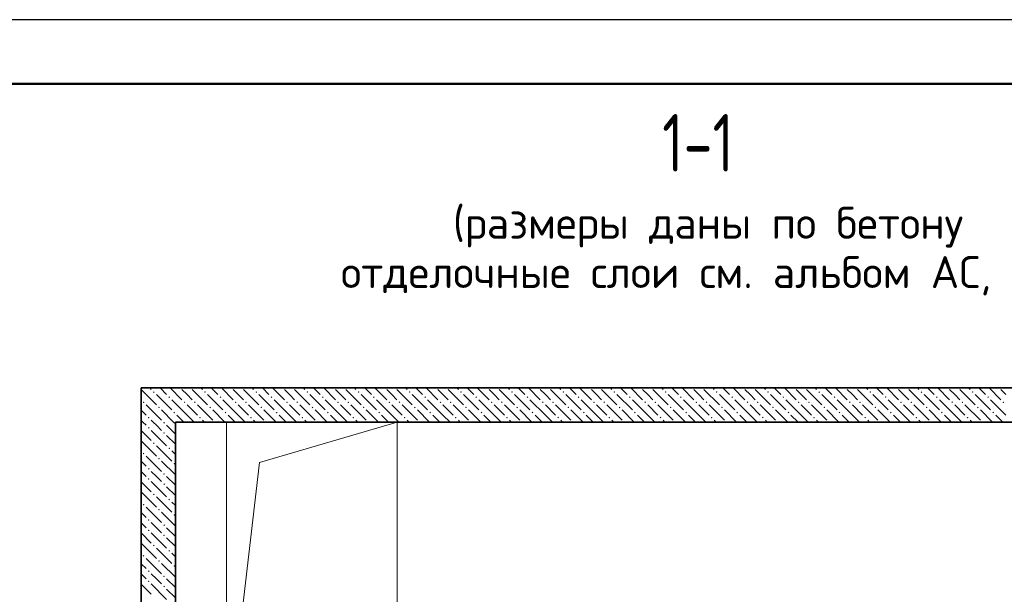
# Model space of a CAD drawing. Header units: millimetres. Extents: x -5 to 21000, y -5 to 14850.
# Tile 18 of 21: x 13896 to 17744, y 12605 to 14850. Entities that reach past the tile are written whole.
import ezdxf

# ---------------------------------------------------------------- set-up
doc = ezdxf.new("R2010")
doc.units = ezdxf.units.MM
doc.layers.add('Standard', color=7, linetype='Continuous', lineweight=25)
doc.layers.add('Примечания', color=7, linetype='Continuous', lineweight=13)
doc.layers.add('ЖБ Перекрытие верхний уровень', color=7, linetype='Continuous', lineweight=25, true_color=0xe0e0ff)
doc.layers.add('ЖБ Стена верхний уровень', color=7, linetype='Continuous', lineweight=25, true_color=0x006e00)
doc.styles.add('ISOCPEUR', font='txt')

msp = doc.modelspace()

# ---------------------------------------------------------------- hatches: boundary and pattern name
at = {"layer": 'ЖБ Перекрытие верхний уровень', "linetype": 'Continuous', "lineweight": 18, "transparency": 33554687}
for points in [[(14416.8, 13395.2), (14420, 13398.4), (14423.3, 13395.2), (14420, 13391.9)], [(14616.8, 13395.2), (14620, 13398.4), (14623.3, 13395.2), (14620, 13391.9)], [(14816.8, 13395.2), (14820, 13398.4), (14823.3, 13395.2), (14820, 13391.9)], [(15016.8, 13395.2), (15020, 13398.4), (15023.3, 13395.2), (15020, 13391.9)], [(15216.8, 13395.2), (15220, 13398.4), (15223.3, 13395.2), (15220, 13391.9)], [(15416.8, 13395.2), (15420, 13398.4), (15423.3, 13395.2), (15420, 13391.9)], [(15616.8, 13395.2), (15620, 13398.4), (15623.3, 13395.2), (15620, 13391.9)], [(15816.8, 13395.2), (15820, 13398.4), (15823.3, 13395.2), (15820, 13391.9)], [(16016.8, 13395.2), (16020, 13398.4), (16023.3, 13395.2), (16020, 13391.9)], [(16216.8, 13395.2), (16220, 13398.4), (16223.3, 13395.2), (16220, 13391.9)], [(16416.8, 13395.2), (16420, 13398.4), (16423.3, 13395.2), (16420, 13391.9)], [(16616.8, 13395.2), (16620, 13398.4), (16623.3, 13395.2), (16620, 13391.9)], [(16816.8, 13395.2), (16820, 13398.4), (16823.3, 13395.2), (16820, 13391.9)], [(17016.8, 13395.2), (17020, 13398.4), (17023.3, 13395.2), (17020, 13391.9)], [(17216.8, 13395.2), (17220, 13398.4), (17223.3, 13395.2), (17220, 13391.9)], [(17416.8, 13395.2), (17420, 13398.4), (17423.3, 13395.2), (17420, 13391.9)], [(17616.8, 13395.2), (17620, 13398.4), (17623.3, 13395.2), (17620, 13391.9)], [(14376.8, 13355.2), (14380, 13358.4), (14383.3, 13355.2), (14380, 13351.9)], [(14476.8, 13375.2), (14480, 13378.4), (14483.2, 13375.2), (14480, 13371.9)], [(14536.8, 13355.2), (14540, 13358.4), (14543.3, 13355.2), (14540, 13351.9)], [(14576.8, 13355.2), (14580, 13358.4), (14583.2, 13355.2), (14580, 13351.9)], [(14676.8, 13375.2), (14680, 13378.4), (14683.2, 13375.2), (14680, 13371.9)], [(14736.8, 13355.2), (14740, 13358.4), (14743.3, 13355.2), (14740, 13351.9)], [(14776.8, 13355.2), (14780, 13358.4), (14783.2, 13355.2), (14780, 13351.9)], [(14876.8, 13375.2), (14880, 13378.4), (14883.2, 13375.2), (14880, 13371.9)], [(14936.8, 13355.2), (14940, 13358.4), (14943.3, 13355.2), (14940, 13351.9)], [(14976.8, 13355.2), (14980, 13358.4), (14983.2, 13355.2), (14980, 13351.9)], [(15076.8, 13375.2), (15080, 13378.4), (15083.2, 13375.2), (15080, 13371.9)], [(15136.8, 13355.2), (15140, 13358.4), (15143.3, 13355.2), (15140, 13351.9)], [(15176.8, 13355.2), (15180, 13358.4), (15183.2, 13355.2), (15180, 13351.9)], [(15276.8, 13375.2), (15280, 13378.4), (15283.2, 13375.2), (15280, 13371.9)], [(15336.8, 13355.2), (15340, 13358.4), (15343.3, 13355.2), (15340, 13351.9)], [(15376.8, 13355.2), (15380, 13358.4), (15383.2, 13355.2), (15380, 13351.9)], [(15476.8, 13375.2), (15480, 13378.4), (15483.2, 13375.2), (15480, 13371.9)], [(15536.8, 13355.2), (15540, 13358.4), (15543.3, 13355.2), (15540, 13351.9)], [(15576.8, 13355.2), (15580, 13358.4), (15583.2, 13355.2), (15580, 13351.9)], [(15676.8, 13375.2), (15680, 13378.4), (15683.2, 13375.2), (15680, 13371.9)], [(15736.8, 13355.2), (15740, 13358.4), (15743.3, 13355.2), (15740, 13351.9)], [(15776.8, 13355.2), (15780, 13358.4), (15783.2, 13355.2), (15780, 13351.9)], [(15876.8, 13375.2), (15880, 13378.4), (15883.2, 13375.2), (15880, 13371.9)], [(15936.8, 13355.2), (15940, 13358.4), (15943.3, 13355.2), (15940, 13351.9)], [(15976.8, 13355.2), (15980, 13358.4), (15983.2, 13355.2), (15980, 13351.9)], [(16076.8, 13375.2), (16080, 13378.4), (16083.2, 13375.2), (16080, 13371.9)], [(16136.8, 13355.2), (16140, 13358.4), (16143.3, 13355.2), (16140, 13351.9)], [(16176.8, 13355.2), (16180, 13358.4), (16183.2, 13355.2), (16180, 13351.9)], [(16276.8, 13375.2), (16280, 13378.4), (16283.2, 13375.2), (16280, 13371.9)], [(16336.8, 13355.2), (16340, 13358.4), (16343.3, 13355.2), (16340, 13351.9)], [(16376.8, 13355.2), (16380, 13358.4), (16383.2, 13355.2), (16380, 13351.9)], [(16476.8, 13375.2), (16480, 13378.4), (16483.2, 13375.2), (16480, 13371.9)], [(16536.8, 13355.2), (16540, 13358.4), (16543.3, 13355.2), (16540, 13351.9)], [(16576.8, 13355.2), (16580, 13358.4), (16583.2, 13355.2), (16580, 13351.9)], [(16676.8, 13375.2), (16680, 13378.4), (16683.2, 13375.2), (16680, 13371.9)], [(16736.8, 13355.2), (16740, 13358.4), (16743.3, 13355.2), (16740, 13351.9)], [(16776.8, 13355.2), (16780, 13358.4), (16783.2, 13355.2), (16780, 13351.9)], [(16876.8, 13375.2), (16880, 13378.4), (16883.2, 13375.2), (16880, 13371.9)], [(16936.8, 13355.2), (16940, 13358.4), (16943.3, 13355.2), (16940, 13351.9)], [(16976.8, 13355.2), (16980, 13358.4), (16983.2, 13355.2), (16980, 13351.9)], [(17076.8, 13375.2), (17080, 13378.4), (17083.2, 13375.2), (17080, 13371.9)], [(17136.8, 13355.2), (17140, 13358.4), (17143.3, 13355.2), (17140, 13351.9)], [(17176.8, 13355.2), (17180, 13358.4), (17183.2, 13355.2), (17180, 13351.9)], [(17276.8, 13375.2), (17280, 13378.4), (17283.2, 13375.2), (17280, 13371.9)], [(17336.8, 13355.2), (17340, 13358.4), (17343.3, 13355.2), (17340, 13351.9)], [(17376.8, 13355.2), (17380, 13358.4), (17383.2, 13355.2), (17380, 13351.9)], [(17476.8, 13375.2), (17480, 13378.4), (17483.2, 13375.2), (17480, 13371.9)], [(17536.8, 13355.2), (17540, 13358.4), (17543.3, 13355.2), (17540, 13351.9)], [(17576.8, 13355.2), (17580, 13358.4), (17583.2, 13355.2), (17580, 13351.9)], [(17676.8, 13375.2), (17680, 13378.4), (17683.2, 13375.2), (17680, 13371.9)], [(17736.8, 13355.2), (17740, 13358.4), (17743.3, 13355.2), (17740, 13351.9)], [(14436.8, 13335.2), (14440, 13338.4), (14443.3, 13335.2), (14440, 13331.9)], [(14496.7, 13315.2), (14500, 13318.4), (14503.3, 13315.2), (14500, 13311.9)], [(14636.8, 13335.2), (14640, 13338.4), (14643.3, 13335.2), (14640, 13331.9)], [(14696.7, 13315.2), (14700, 13318.4), (14703.3, 13315.2), (14700, 13311.9)], [(14836.8, 13335.2), (14840, 13338.4), (14843.3, 13335.2), (14840, 13331.9)], [(14896.7, 13315.2), (14900, 13318.4), (14903.3, 13315.2), (14900, 13311.9)], [(15036.8, 13335.2), (15040, 13338.4), (15043.3, 13335.2), (15040, 13331.9)], [(15096.7, 13315.2), (15100, 13318.4), (15103.3, 13315.2), (15100, 13311.9)], [(15236.8, 13335.2), (15240, 13338.4), (15243.3, 13335.2), (15240, 13331.9)], [(15296.7, 13315.2), (15300, 13318.4), (15303.3, 13315.2), (15300, 13311.9)], [(15436.8, 13335.2), (15440, 13338.4), (15443.3, 13335.2), (15440, 13331.9)], [(15496.7, 13315.2), (15500, 13318.4), (15503.3, 13315.2), (15500, 13311.9)], [(15636.8, 13335.2), (15640, 13338.4), (15643.3, 13335.2), (15640, 13331.9)], [(15696.7, 13315.2), (15700, 13318.4), (15703.3, 13315.2), (15700, 13311.9)], [(15836.8, 13335.2), (15840, 13338.4), (15843.3, 13335.2), (15840, 13331.9)], [(15896.7, 13315.2), (15900, 13318.4), (15903.3, 13315.2), (15900, 13311.9)], [(16036.8, 13335.2), (16040, 13338.4), (16043.3, 13335.2), (16040, 13331.9)], [(16096.7, 13315.2), (16100, 13318.4), (16103.3, 13315.2), (16100, 13311.9)], [(16236.8, 13335.2), (16240, 13338.4), (16243.3, 13335.2), (16240, 13331.9)], [(16296.7, 13315.2), (16300, 13318.4), (16303.3, 13315.2), (16300, 13311.9)], [(16436.8, 13335.2), (16440, 13338.4), (16443.3, 13335.2), (16440, 13331.9)], [(16496.7, 13315.2), (16500, 13318.4), (16503.3, 13315.2), (16500, 13311.9)], [(16636.8, 13335.2), (16640, 13338.4), (16643.3, 13335.2), (16640, 13331.9)], [(16696.7, 13315.2), (16700, 13318.4), (16703.3, 13315.2), (16700, 13311.9)], [(16836.8, 13335.2), (16840, 13338.4), (16843.3, 13335.2), (16840, 13331.9)], [(16896.7, 13315.2), (16900, 13318.4), (16903.3, 13315.2), (16900, 13311.9)], [(17036.8, 13335.2), (17040, 13338.4), (17043.3, 13335.2), (17040, 13331.9)], [(17096.7, 13315.2), (17100, 13318.4), (17103.3, 13315.2), (17100, 13311.9)], [(17236.8, 13335.2), (17240, 13338.4), (17243.3, 13335.2), (17240, 13331.9)], [(17296.7, 13315.2), (17300, 13318.4), (17303.3, 13315.2), (17300, 13311.9)], [(17436.8, 13335.2), (17440, 13338.4), (17443.3, 13335.2), (17440, 13331.9)], [(17496.7, 13315.2), (17500, 13318.4), (17503.3, 13315.2), (17500, 13311.9)], [(17636.8, 13335.2), (17640, 13338.4), (17643.3, 13335.2), (17640, 13331.9)], [(17696.7, 13315.2), (17700, 13318.4), (17703.3, 13315.2), (17700, 13311.9)], [(14396.7, 13295.2), (14400, 13298.4), (14403.3, 13295.2), (14400, 13291.9)], [(14459.3, 13277.8), (14460, 13278.4), (14460.7, 13277.8)], [(14596.7, 13295.2), (14600, 13298.4), (14603.3, 13295.2), (14600, 13291.9)], [(14659.3, 13277.8), (14660, 13278.4), (14660.7, 13277.8)], [(14796.7, 13295.2), (14800, 13298.4), (14803.3, 13295.2), (14800, 13291.9)], [(14859.3, 13277.8), (14860, 13278.4), (14860.7, 13277.8)], [(14996.7, 13295.2), (15000, 13298.4), (15003.3, 13295.2), (15000, 13291.9)], [(15059.3, 13277.8), (15060, 13278.4), (15060.7, 13277.8)], [(15196.7, 13295.2), (15200, 13298.4), (15203.3, 13295.2), (15200, 13291.9)], [(15259.3, 13277.8), (15260, 13278.4), (15260.7, 13277.8)], [(15396.7, 13295.2), (15400, 13298.4), (15403.3, 13295.2), (15400, 13291.9)], [(15459.3, 13277.8), (15460, 13278.4), (15460.7, 13277.8)], [(15596.7, 13295.2), (15600, 13298.4), (15603.3, 13295.2), (15600, 13291.9)], [(15659.3, 13277.8), (15660, 13278.4), (15660.7, 13277.8)], [(15796.7, 13295.2), (15800, 13298.4), (15803.3, 13295.2), (15800, 13291.9)], [(15859.3, 13277.8), (15860, 13278.4), (15860.7, 13277.8)], [(15996.7, 13295.2), (16000, 13298.4), (16003.3, 13295.2), (16000, 13291.9)], [(16059.3, 13277.8), (16060, 13278.4), (16060.7, 13277.8)], [(16196.7, 13295.2), (16200, 13298.4), (16203.3, 13295.2), (16200, 13291.9)], [(16259.3, 13277.8), (16260, 13278.4), (16260.7, 13277.8)], [(16396.7, 13295.2), (16400, 13298.4), (16403.3, 13295.2), (16400, 13291.9)], [(16459.3, 13277.8), (16460, 13278.4), (16460.7, 13277.8)], [(16596.7, 13295.2), (16600, 13298.4), (16603.3, 13295.2), (16600, 13291.9)], [(16659.3, 13277.8), (16660, 13278.4), (16660.7, 13277.8)], [(16796.7, 13295.2), (16800, 13298.4), (16803.3, 13295.2), (16800, 13291.9)], [(16859.3, 13277.8), (16860, 13278.4), (16860.7, 13277.8)], [(16996.7, 13295.2), (17000, 13298.4), (17003.3, 13295.2), (17000, 13291.9)], [(17059.3, 13277.8), (17060, 13278.4), (17060.7, 13277.8)], [(17196.7, 13295.2), (17200, 13298.4), (17203.3, 13295.2), (17200, 13291.9)], [(17259.3, 13277.8), (17260, 13278.4), (17260.7, 13277.8)], [(17396.7, 13295.2), (17400, 13298.4), (17403.3, 13295.2), (17400, 13291.9)], [(17459.3, 13277.8), (17460, 13278.4), (17460.7, 13277.8)], [(17596.7, 13295.2), (17600, 13298.4), (17603.3, 13295.2), (17600, 13291.9)], [(17659.3, 13277.8), (17660, 13278.4), (17660.7, 13277.8)]]:
    msp.add_hatch(color=7, dxfattribs=at).paths.add_polyline_path(points, flags=16)
at = {"layer": 'ЖБ Стена верхний уровень', "linetype": 'Continuous', "lineweight": 18, "transparency": 33554687}
for points in [[(14456.8, 13275.2), (14459.3, 13277.8), (14460.7, 13277.8), (14463.3, 13275.2), (14460, 13271.9)], [(14396.7, 13255.2), (14400, 13258.4), (14403.3, 13255.2), (14400, 13251.9)], [(14456.8, 13235.2), (14460, 13238.4), (14463.3, 13235.2), (14460, 13231.9)], [(14416.8, 13195.2), (14420, 13198.4), (14423.3, 13195.2), (14420, 13191.9)], [(14476.8, 13175.2), (14480, 13178.4), (14483.2, 13175.2), (14480, 13171.9)], [(14376.8, 13155.2), (14380, 13158.4), (14383.3, 13155.2), (14380, 13151.9)], [(14436.8, 13135.2), (14440, 13138.4), (14443.3, 13135.2), (14440, 13131.9)], [(14396.7, 13095.2), (14400, 13098.4), (14403.3, 13095.2), (14400, 13091.9)], [(14496.7, 13115.2), (14500, 13118.4), (14503.3, 13115.2), (14500, 13111.9)], [(14396.7, 13055.2), (14400, 13058.4), (14403.3, 13055.2), (14400, 13051.9)], [(14456.8, 13075.2), (14460, 13078.4), (14463.3, 13075.2), (14460, 13071.9)], [(14456.8, 13035.2), (14460, 13038.4), (14463.3, 13035.2), (14460, 13031.9)], [(14416.8, 12995.2), (14420, 12998.4), (14423.3, 12995.2), (14420, 12991.9)], [(14476.8, 12975.2), (14480, 12978.4), (14483.2, 12975.2), (14480, 12971.9)], [(14376.8, 12955.2), (14380, 12958.4), (14383.3, 12955.2), (14380, 12951.9)], [(14436.8, 12935.2), (14440, 12938.4), (14443.3, 12935.2), (14440, 12931.9)], [(14396.7, 12895.2), (14400, 12898.4), (14403.3, 12895.2), (14400, 12891.9)], [(14496.7, 12915.2), (14500, 12918.4), (14503.3, 12915.2), (14500, 12911.9)], [(14396.7, 12855.2), (14400, 12858.4), (14403.3, 12855.2), (14400, 12851.9)], [(14456.8, 12875.2), (14460, 12878.4), (14463.3, 12875.2), (14460, 12871.9)], [(14456.8, 12835.2), (14460, 12838.4), (14463.3, 12835.2), (14460, 12831.9)], [(14416.8, 12795.2), (14420, 12798.4), (14423.3, 12795.2), (14420, 12791.9)], [(14476.8, 12775.2), (14480, 12778.4), (14483.2, 12775.2), (14480, 12771.9)], [(14376.8, 12755.2), (14380, 12758.4), (14383.3, 12755.2), (14380, 12751.9)], [(14436.8, 12735.2), (14440, 12738.4), (14443.3, 12735.2), (14440, 12731.9)], [(14396.7, 12695.2), (14400, 12698.4), (14403.3, 12695.2), (14400, 12691.9)], [(14496.7, 12715.2), (14500, 12718.4), (14503.3, 12715.2), (14500, 12711.9)], [(14456.8, 12675.2), (14460, 12678.4), (14463.3, 12675.2), (14460, 12671.9)], [(14396.7, 12655.2), (14400, 12658.4), (14403.3, 12655.2), (14400, 12651.9)], [(14456.8, 12635.2), (14460, 12638.4), (14463.3, 12635.2), (14460, 12631.9)]]:
    msp.add_hatch(color=7, dxfattribs=at).paths.add_polyline_path(points, flags=16)

# ---------------------------------------------------------------- linework, layer by layer
at = {"layer": 'Standard', "color": 7, "linetype": 'Continuous', "lineweight": 25, "transparency": 33554687}
msp.add_lwpolyline([(0, 0), (21000, 0), (21000, 14850), (0, 14850), (0, 0)], close=True, dxfattribs=at)
at = {"layer": 'Standard', "color": 7, "linetype": 'Continuous', "lineweight": 13, "transparency": 33554687}
msp.add_lwpolyline([(21000, 14850), (0, 14850), (0, 0), (21000, 0), (21000, 14850)], dxfattribs=at)
at = {"layer": 'Standard', "color": 7, "linetype": 'Continuous', "lineweight": 50, "transparency": 33554687}
msp.add_lwpolyline([(1000, 14600), (20750, 14600), (20750, 250), (1000, 250), (1000, 14600)], close=True, dxfattribs=at)
at = {"layer": 'ЖБ Перекрытие верхний уровень', "color": 7, "linetype": 'Continuous', "lineweight": 35, "transparency": 33554687}
for p, q in [((14370.6, 13411.1), (14370.6, 13277.8)), ((18837.3, 13411.1), (14370.6, 13411.1)), ((14504, 13277.8), (18704, 13277.8))]:
    msp.add_line(p, q, dxfattribs=at)
at = {"layer": 'ЖБ Перекрытие верхний уровень', "color": 9, "linetype": 'Continuous', "lineweight": 18, "true_color": 0xc7c7c7, "transparency": 33554687}
for p, q in [((14370.6, 13404.6), (14430, 13345.2)), ((14404.1, 13411.1), (14410, 13405.2)), ((14444.1, 13411.1), (14470, 13385.2)), ((14484.1, 13411.1), (14530, 13365.2)), ((14550, 13385.2), (14530, 13405.2)), ((14570, 13405.2), (14630, 13345.2)), ((14604.1, 13411.1), (14610, 13405.2)), ((14644.1, 13411.1), (14670, 13385.2)), ((14684.1, 13411.1), (14730, 13365.2)), ((14750, 13385.2), (14730, 13405.2)), ((14770, 13405.2), (14830, 13345.2)), ((14804.1, 13411.1), (14810, 13405.2)), ((14844.1, 13411.1), (14870, 13385.2)), ((14884.1, 13411.1), (14930, 13365.2)), ((14950, 13385.2), (14930, 13405.2)), ((14970, 13405.2), (15030, 13345.2)), ((15004.1, 13411.1), (15010, 13405.2)), ((15044.1, 13411.1), (15070, 13385.2)), ((15084.1, 13411.1), (15130, 13365.2)), ((15150, 13385.2), (15130, 13405.2)), ((15170, 13405.2), (15230, 13345.2)), ((15204.1, 13411.1), (15210, 13405.2)), ((15244.1, 13411.1), (15270, 13385.2)), ((15284.1, 13411.1), (15330, 13365.2)), ((15350, 13385.2), (15330, 13405.2)), ((15370, 13405.2), (15430, 13345.2)), ((15404.1, 13411.1), (15410, 13405.2)), ((15444.1, 13411.1), (15470, 13385.2)), ((15484.1, 13411.1), (15530, 13365.2)), ((15550, 13385.2), (15530, 13405.2)), ((15570, 13405.2), (15630, 13345.2)), ((15604.1, 13411.1), (15610, 13405.2)), ((15644.1, 13411.1), (15670, 13385.2)), ((15684.1, 13411.1), (15730, 13365.2)), ((15750, 13385.2), (15730, 13405.2)), ((15770, 13405.2), (15830, 13345.2)), ((15804.1, 13411.1), (15810, 13405.2)), ((15844.1, 13411.1), (15870, 13385.2)), ((15884.1, 13411.1), (15930, 13365.2)), ((15950, 13385.2), (15930, 13405.2)), ((15970, 13405.2), (16030, 13345.2)), ((16004.1, 13411.1), (16010, 13405.2)), ((16044.1, 13411.1), (16070, 13385.2)), ((16084.1, 13411.1), (16130, 13365.2)), ((16150, 13385.2), (16130, 13405.2)), ((16170, 13405.2), (16230, 13345.2)), ((16204.1, 13411.1), (16210, 13405.2)), ((16244.1, 13411.1), (16270, 13385.2)), ((16284.1, 13411.1), (16330, 13365.2)), ((16350, 13385.2), (16330, 13405.2)), ((16370, 13405.2), (16430, 13345.2)), ((16404.1, 13411.1), (16410, 13405.2)), ((16444.1, 13411.1), (16470, 13385.2)), ((16484.1, 13411.1), (16530, 13365.2)), ((16550, 13385.2), (16530, 13405.2)), ((16570, 13405.2), (16630, 13345.2)), ((16604.1, 13411.1), (16610, 13405.2)), ((16644.1, 13411.1), (16670, 13385.2)), ((16684.1, 13411.1), (16730, 13365.2)), ((16750, 13385.2), (16730, 13405.2)), ((16770, 13405.2), (16830, 13345.2)), ((16804.1, 13411.1), (16810, 13405.2)), ((16844.1, 13411.1), (16870, 13385.2)), ((16884.1, 13411.1), (16930, 13365.2)), ((16950, 13385.2), (16930, 13405.2)), ((16970, 13405.2), (17030, 13345.2)), ((17004.1, 13411.1), (17010, 13405.2)), ((17044.1, 13411.1), (17070, 13385.2)), ((17084.1, 13411.1), (17130, 13365.2)), ((17150, 13385.2), (17130, 13405.2)), ((17170, 13405.2), (17230, 13345.2)), ((17204.1, 13411.1), (17210, 13405.2)), ((17244.1, 13411.1), (17270, 13385.2)), ((17284.1, 13411.1), (17330, 13365.2)), ((17350, 13385.2), (17330, 13405.2)), ((17370, 13405.2), (17430, 13345.2)), ((17404.1, 13411.1), (17410, 13405.2)), ((17444.1, 13411.1), (17470, 13385.2)), ((17484.1, 13411.1), (17530, 13365.2)), ((17550, 13385.2), (17530, 13405.2)), ((17570, 13405.2), (17630, 13345.2)), ((17604.1, 13411.1), (17610, 13405.2)), ((17644.1, 13411.1), (17670, 13385.2)), ((17684.1, 13411.1), (17730, 13365.2)), ((17750, 13385.2), (17730, 13405.2)), ((14430, 13385.2), (14490, 13325.2)), ((14550, 13305.2), (14490, 13365.2)), ((14570, 13365.2), (14550, 13385.2)), ((14630, 13385.2), (14690, 13325.2)), ((14750, 13305.2), (14690, 13365.2)), ((14770, 13365.2), (14750, 13385.2)), ((14830, 13385.2), (14890, 13325.2)), ((14950, 13305.2), (14890, 13365.2)), ((14970, 13365.2), (14950, 13385.2)), ((15030, 13385.2), (15090, 13325.2)), ((15150, 13305.2), (15090, 13365.2)), ((15170, 13365.2), (15150, 13385.2)), ((15230, 13385.2), (15290, 13325.2)), ((15350, 13305.2), (15290, 13365.2)), ((15370, 13365.2), (15350, 13385.2)), ((15430, 13385.2), (15490, 13325.2)), ((15550, 13305.2), (15490, 13365.2)), ((15570, 13365.2), (15550, 13385.2)), ((15630, 13385.2), (15690, 13325.2)), ((15750, 13305.2), (15690, 13365.2)), ((15770, 13365.2), (15750, 13385.2)), ((15830, 13385.2), (15890, 13325.2)), ((15950, 13305.2), (15890, 13365.2)), ((15970, 13365.2), (15950, 13385.2)), ((16030, 13385.2), (16090, 13325.2)), ((16150, 13305.2), (16090, 13365.2)), ((16170, 13365.2), (16150, 13385.2)), ((16230, 13385.2), (16290, 13325.2)), ((16350, 13305.2), (16290, 13365.2)), ((16370, 13365.2), (16350, 13385.2)), ((16430, 13385.2), (16490, 13325.2)), ((16550, 13305.2), (16490, 13365.2)), ((16570, 13365.2), (16550, 13385.2)), ((16630, 13385.2), (16690, 13325.2)), ((16750, 13305.2), (16690, 13365.2)), ((16770, 13365.2), (16750, 13385.2)), ((16830, 13385.2), (16890, 13325.2)), ((16950, 13305.2), (16890, 13365.2)), ((16970, 13365.2), (16950, 13385.2)), ((17030, 13385.2), (17090, 13325.2)), ((17150, 13305.2), (17090, 13365.2)), ((17170, 13365.2), (17150, 13385.2)), ((17230, 13385.2), (17290, 13325.2)), ((17350, 13305.2), (17290, 13365.2)), ((17370, 13365.2), (17350, 13385.2)), ((17430, 13385.2), (17490, 13325.2)), ((17550, 13305.2), (17490, 13365.2)), ((17570, 13365.2), (17550, 13385.2)), ((17630, 13385.2), (17690, 13325.2)), ((17750, 13305.2), (17690, 13365.2)), ((14370.6, 13324.5), (14390, 13305.2)), ((14390, 13345.2), (14450, 13285.2)), ((14497.4, 13277.8), (14450, 13325.2)), ((14550, 13345.2), (14590, 13305.2)), ((14590, 13345.2), (14650, 13285.2)), ((14697.4, 13277.8), (14650, 13325.2)), ((14750, 13345.2), (14790, 13305.2)), ((14790, 13345.2), (14850, 13285.2)), ((14897.4, 13277.8), (14850, 13325.2)), ((14950, 13345.2), (14990, 13305.2)), ((14990, 13345.2), (15050, 13285.2)), ((15097.4, 13277.8), (15050, 13325.2)), ((15150, 13345.2), (15190, 13305.2)), ((15190, 13345.2), (15250, 13285.2)), ((15297.4, 13277.8), (15250, 13325.2)), ((15350, 13345.2), (15390, 13305.2)), ((15390, 13345.2), (15450, 13285.2)), ((15497.4, 13277.8), (15450, 13325.2)), ((15550, 13345.2), (15590, 13305.2)), ((15590, 13345.2), (15650, 13285.2)), ((15697.4, 13277.8), (15650, 13325.2)), ((15750, 13345.2), (15790, 13305.2)), ((15790, 13345.2), (15850, 13285.2)), ((15897.4, 13277.8), (15850, 13325.2)), ((15950, 13345.2), (15990, 13305.2)), ((15990, 13345.2), (16050, 13285.2)), ((16097.4, 13277.8), (16050, 13325.2)), ((16150, 13345.2), (16190, 13305.2)), ((16190, 13345.2), (16250, 13285.2)), ((16297.4, 13277.8), (16250, 13325.2)), ((16350, 13345.2), (16390, 13305.2)), ((16390, 13345.2), (16450, 13285.2)), ((16497.4, 13277.8), (16450, 13325.2)), ((16550, 13345.2), (16590, 13305.2)), ((16590, 13345.2), (16650, 13285.2)), ((16697.4, 13277.8), (16650, 13325.2)), ((16750, 13345.2), (16790, 13305.2)), ((16790, 13345.2), (16850, 13285.2)), ((16897.4, 13277.8), (16850, 13325.2)), ((16950, 13345.2), (16990, 13305.2)), ((16990, 13345.2), (17050, 13285.2)), ((17097.4, 13277.8), (17050, 13325.2)), ((17150, 13345.2), (17190, 13305.2)), ((17190, 13345.2), (17250, 13285.2)), ((17297.4, 13277.8), (17250, 13325.2)), ((17350, 13345.2), (17390, 13305.2)), ((17390, 13345.2), (17450, 13285.2)), ((17497.4, 13277.8), (17450, 13325.2)), ((17550, 13345.2), (17590, 13305.2)), ((17590, 13345.2), (17650, 13285.2)), ((17697.4, 13277.8), (17650, 13325.2)), ((14370.6, 13284.5), (14377.4, 13277.8)), ((14417.4, 13277.8), (14410, 13285.2)), ((14510, 13305.2), (14537.4, 13277.8)), ((14550, 13305.2), (14577.4, 13277.8)), ((14617.4, 13277.8), (14610, 13285.2)), ((14710, 13305.2), (14737.4, 13277.8)), ((14750, 13305.2), (14777.4, 13277.8)), ((14817.4, 13277.8), (14810, 13285.2)), ((14910, 13305.2), (14937.4, 13277.8)), ((14950, 13305.2), (14977.4, 13277.8)), ((15017.4, 13277.8), (15010, 13285.2)), ((15110, 13305.2), (15137.4, 13277.8)), ((15150, 13305.2), (15177.4, 13277.8)), ((15217.4, 13277.8), (15210, 13285.2)), ((15310, 13305.2), (15337.4, 13277.8)), ((15350, 13305.2), (15377.4, 13277.8)), ((15417.4, 13277.8), (15410, 13285.2)), ((15510, 13305.2), (15537.4, 13277.8)), ((15550, 13305.2), (15577.4, 13277.8)), ((15617.4, 13277.8), (15610, 13285.2)), ((15710, 13305.2), (15737.4, 13277.8)), ((15750, 13305.2), (15777.4, 13277.8)), ((15817.4, 13277.8), (15810, 13285.2)), ((15910, 13305.2), (15937.4, 13277.8)), ((15950, 13305.2), (15977.4, 13277.8)), ((16017.4, 13277.8), (16010, 13285.2)), ((16110, 13305.2), (16137.4, 13277.8)), ((16150, 13305.2), (16177.4, 13277.8)), ((16217.4, 13277.8), (16210, 13285.2)), ((16310, 13305.2), (16337.4, 13277.8)), ((16350, 13305.2), (16377.4, 13277.8)), ((16417.4, 13277.8), (16410, 13285.2)), ((16510, 13305.2), (16537.4, 13277.8)), ((16550, 13305.2), (16577.4, 13277.8)), ((16617.4, 13277.8), (16610, 13285.2)), ((16710, 13305.2), (16737.4, 13277.8)), ((16750, 13305.2), (16777.4, 13277.8)), ((16817.4, 13277.8), (16810, 13285.2)), ((16910, 13305.2), (16937.4, 13277.8)), ((16950, 13305.2), (16977.4, 13277.8)), ((17017.4, 13277.8), (17010, 13285.2)), ((17110, 13305.2), (17137.4, 13277.8)), ((17150, 13305.2), (17177.4, 13277.8)), ((17217.4, 13277.8), (17210, 13285.2)), ((17310, 13305.2), (17337.4, 13277.8)), ((17350, 13305.2), (17377.4, 13277.8)), ((17417.4, 13277.8), (17410, 13285.2)), ((17510, 13305.2), (17537.4, 13277.8)), ((17550, 13305.2), (17577.4, 13277.8)), ((17617.4, 13277.8), (17610, 13285.2)), ((17710, 13305.2), (17737.4, 13277.8))]:
    msp.add_line(p, q, dxfattribs=at)
at = {"layer": 'ЖБ Стена верхний уровень', "color": 7, "linetype": 'Continuous', "lineweight": 35, "transparency": 33554687}
for p, q in [((14370.6, 13277.8), (14370.6, 11191.1)), ((14504, 11624.4), (14504, 13277.8))]:
    msp.add_line(p, q, dxfattribs=at)
at = {"layer": 'ЖБ Стена верхний уровень', "color": 251, "linetype": 'Continuous', "lineweight": 18, "true_color": 0x575757, "transparency": 33554687}
for p, q in [((14377.4, 13277.8), (14390, 13265.2)), ((14430, 13265.2), (14417.4, 13277.8)), ((14504, 13271.2), (14497.4, 13277.8)), ((14370.6, 13244.5), (14410, 13205.2)), ((14410, 13245.2), (14470, 13185.2)), ((14450, 13245.2), (14430, 13265.2)), ((14470, 13265.2), (14504, 13231.2)), ((14370.6, 13204.6), (14430, 13145.2)), ((14470, 13225.2), (14504, 13191.2)), ((14430, 13185.2), (14490, 13125.2)), ((14504, 13151.2), (14490, 13165.2)), ((14370.6, 13124.5), (14390, 13105.2)), ((14390, 13145.2), (14450, 13085.2)), ((14504, 13071.2), (14450, 13125.2)), ((14370.6, 13084.5), (14390, 13065.2)), ((14430, 13065.2), (14410, 13085.2)), ((14370.6, 13044.5), (14410, 13005.2)), ((14410, 13045.2), (14470, 12985.2)), ((14450, 13045.2), (14430, 13065.2)), ((14470, 13065.2), (14504, 13031.2)), ((14470, 13025.2), (14504, 12991.2)), ((14370.6, 13004.6), (14430, 12945.2)), ((14430, 12985.2), (14490, 12925.2)), ((14390, 12945.2), (14450, 12885.2)), ((14504, 12951.2), (14490, 12965.2)), ((14370.6, 12924.5), (14390, 12905.2)), ((14504, 12871.2), (14450, 12925.2)), ((14370.6, 12884.5), (14390, 12865.2)), ((14430, 12865.2), (14410, 12885.2)), ((14450, 12845.2), (14430, 12865.2)), ((14470, 12865.2), (14504, 12831.2)), ((14370.6, 12844.5), (14410, 12805.2)), ((14410, 12845.2), (14470, 12785.2)), ((14470, 12825.2), (14504, 12791.2)), ((14370.6, 12804.6), (14430, 12745.2)), ((14430, 12785.2), (14490, 12725.2)), ((14390, 12745.2), (14450, 12685.2)), ((14504, 12751.2), (14490, 12765.2)), ((14370.6, 12724.5), (14390, 12705.2)), ((14504, 12671.2), (14450, 12725.2)), ((14370.6, 12684.5), (14390, 12665.2)), ((14430, 12665.2), (14410, 12685.2)), ((14450, 12645.2), (14430, 12665.2)), ((14470, 12665.2), (14504, 12631.2)), ((14370.6, 12644.5), (14410, 12605.2)), ((14410, 12645.2), (14470, 12585.2)), ((14470, 12625.2), (14504, 12591.2))]:
    msp.add_line(p, q, dxfattribs=at)
at = {"layer": 'ЖБ Стена верхний уровень', "color": 7, "linetype": 'Continuous', "lineweight": 18, "transparency": 33554687}
for p, q in [((14704, 13277.8), (14704, 12011.1)), ((15370.6, 12011.1), (15370.6, 13277.8))]:
    msp.add_line(p, q, dxfattribs=at)
at = {"layer": 'Примечания', "color": 253, "linetype": 'Continuous', "lineweight": 13, "true_color": 0xa0a0a0, "transparency": 33554687}
msp.add_lwpolyline([(14704, 12011.1), (14833, 13120.2), (15370.6, 13277.8)], dxfattribs=at)

# ---------------------------------------------------------------- texts
at = {"color": 7, "linetype": 'Continuous', "lineweight": 50, "transparency": 33554687, "insert": (16406.8, 14256.4), "char_height": 225, "width": 465.498, "attachment_point": 7, "style": 'ISOCPEUR'}
msp.add_mtext('\\W0.74;1-1', dxfattribs=at)
at = {"color": 7, "linetype": 'Continuous', "lineweight": 25, "transparency": 33554687, "char_height": 125, "attachment_point": 7, "style": 'ISOCPEUR'}
for s, insert, width in [('\\W0.99;(размеры даны по бетону', (15588.7, 13959.8), 2079.328), ('\\W0.99;отделочные слои см. альбом АС, АР)', (15151.2, 13772.3), 2954.331)]:
    msp.add_mtext(s, dxfattribs=dict(at, insert=insert, width=width))

doc.saveas('drawing.dxf')
